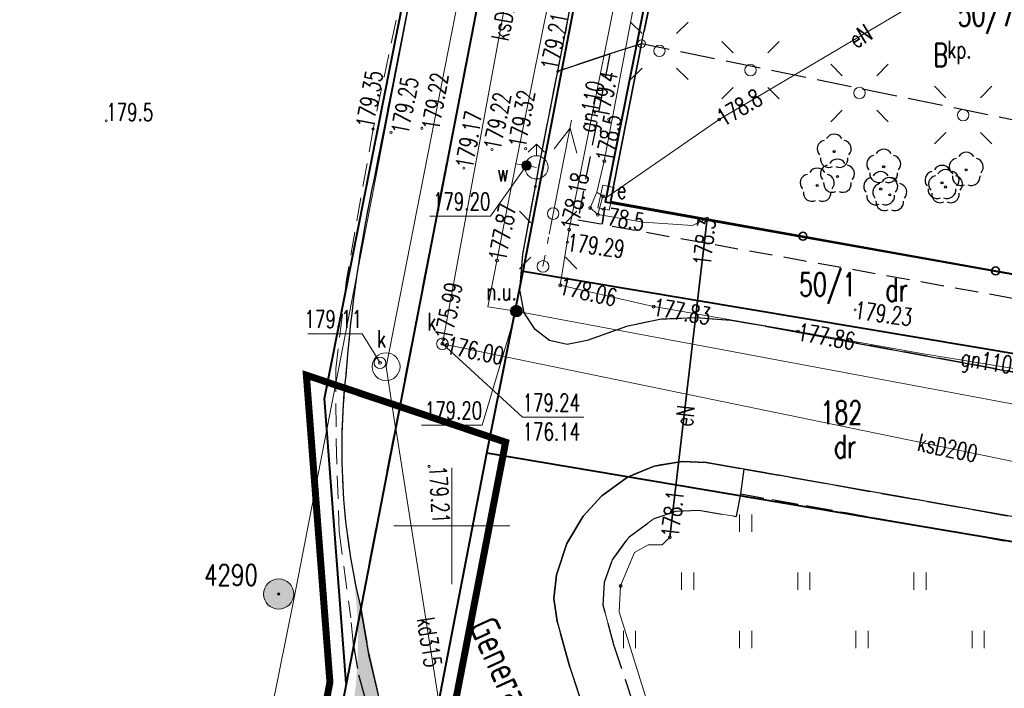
# Model space of a CAD drawing. Header units: metres. Extents: x 7429064 to 7430889, y 5709479 to 5710355.
# Tile 52 of 56: x 7429831 to 7429874, y 5710193 to 5710222. Entities that reach past the tile are written whole.
import ezdxf
from ezdxf.enums import TextEntityAlignment as Align

# ---------------------------------------------------------------- set-up
doc = ezdxf.new("R2010")
doc.units = ezdxf.units.M
for name, pattern in [('1', [0]), ('12', [3, 1, -1, 0, -1]), ('2_1', [0]), ('2_KTCR02', [1.5, 1, -0.5]), ('2_KTJZ01', [2, 1.5, -0.5]), ('2_KTKR01', [0]), ('2_KTPL01', [2, 1.5, -0.5]), ('2_PTTU', [1.5, 1, -0.5]), ('3_14', [1, -1]), ('3_KTCR02', [1.5, 1, -0.5]), ('3_KTJZ01', [2, 1.5, -0.5]), ('3_KTKR01', [0]), ('3_KTPL01', [2, 1.5, -0.5]), ('3_PTTU', [1.5, 1, -0.5]), ('4', [2.5, 1.5, -1]), ('4_KTCR02', [1.5, 1, -0.5]), ('4_KTJZ01', [2, 1.5, -0.5]), ('4_KTKR01', [0]), ('4_SUOP03_13', [0]), ('4_SUPE_01', [0]), ('4_SUPG_01', [0]), ('4_SUPK_01', [0]), ('4_SUPW_01', [0]), ('7_1', [0]), ('7_SUOP03_03', [0]), ('7_SUPE_01', [0]), ('7_SUPG_01', [0]), ('7_SUPK_01', [0]), ('7_SUPW_01', [0]), ('7_SUSM03_02', [0]), ('8_1', [0]), ('8_SUBP02_05', [0]), ('8_SUPE_01', [0]), ('8_SUPK_01', [0]), ('DASHDOT2', [0.5, 0.25, -0.125, 0, -0.125]), ('HIDDEN', [0.375, 0.25, -0.125])]:
    doc.linetypes.add(name, pattern=pattern)
doc.layers.add('_1_X-REFY', color=7, linetype='Continuous')
for name, color, linetype, lineweight in [('_aZIELENIEC_USUŃ', 3, 'DASHDOT2', 20), ('_D_7_TEREN NIEZBEDNY DLA OB_BUD', 252, 'HIDDEN', 50), ('GMINA_L_0', 252, '12', 35), ('KRZYZE_L_0', 252, '1', 18), ('KTCR_L_1', 252, '2_KTCR02', 30), ('KTCR_L_1_a', 252, '4_KTCR02', 18), ('KTJZ_L_0', 252, '2_KTJZ01', 30), ('KTJZ_L_0_a', 252, '4_KTJZ01', 18), ('KTKR_L_0', 252, '2_KTKR01', 30), ('KTKR_L_0_a', 252, '4_KTKR01', 25), ('KTOK_L_1', 252, '2_1', 18), ('KTOK_L_4', 252, 'Continuous', 35), ('KTPL_E_T_0', 252, 'Continuous', 15), ('KTPL_L_0', 252, '2_KTPL01', 30), ('KTUL_E_T_0', 252, 'Continuous', 25), ('OBOP_T_1', 82, 'Continuous', 30), ('OS_PunktOsnowyPoziomej', 252, 'Continuous', 18), ('PTTU_L_2', 252, '2_PTTU', 18), ('RTPW_T_0', 252, 'Continuous', 15), ('RTPW_T_0_a', 252, 'Continuous', 15), ('RTPW_T_1', 252, 'Continuous', 15), ('RTPW_T_1_a', 252, 'Continuous', 15), ('SUBK_L_0_a', 252, '8_SUBP02_05', 18), ('SUOE_L_1', 252, '4_SUOP03_13', 35), ('SUPE_E_T_3', 252, 'Continuous', 15), ('SUPE_L_1_a', 252, '8_SUPE_01', 18), ('SUPE_L_3', 252, '4_SUPE_01', 18), ('SUPG_E_T_3', 252, 'Continuous', 15), ('SUPG_L_3', 252, '4_SUPG_01', 18), ('SUPK_E_T_0', 252, 'Continuous', 15), ('SUPK_E_T_4', 252, 'Continuous', 15), ('SUPK_L_0', 252, '4_SUPK_01', 18), ('SUPK_L_0_a', 252, '8_SUPK_01', 18), ('SUPK_L_4', 252, '4_SUPK_01', 18), ('SUPW_L_0', 252, '4_SUPW_01', 18), ('SUSM_L_4', 252, 'Continuous', 18), ('SUSM_T_0', 252, 'Continuous', 18), ('SUTE_T_0', 252, 'Continuous', 18), ('SUTG_T_0', 252, 'Continuous', 18), ('SUTK_T_0', 252, 'Continuous', 18), ('SUTK_T_0_a', 252, 'Continuous', 18), ('SUTW_T_0', 252, 'Continuous', 18), ('SUUE_E_T_2', 252, 'Continuous', 15), ('SUUE_T_3', 252, 'Continuous', 18), ('SUUK_E_T_3_a', 252, 'Continuous', 15), ('SUUK_E_T_9', 252, 'Continuous', 15), ('SUUK_T_2', 252, 'Continuous', 18), ('SUUK_T_4_a', 252, 'Continuous', 18), ('SUUW_E_T_5', 252, 'Continuous', 15), ('SUUW_E_T_7', 252, 'Continuous', 15), ('SUUW_T_0', 252, 'Continuous', 18), ('SUUW_T_10', 252, 'Continuous', 18), ('SUUW_T_7', 252, 'Continuous', 18)]:
    doc.layers.add(name, color=color, linetype=linetype, lineweight=lineweight)
for name, color, linetype, lineweight, true_color in [('DZIALKA_L_0', 7, '1', 40, 0x008000), ('DZIALKA_T_0', 7, 'Continuous', 40, 0x008000), ('UZYTKI_L_0', 7, '4', 30, 0x008000), ('UZYTKI_T_0', 7, 'Continuous', 35, 0x008000)]:
    doc.layers.add(name, color=color, linetype=linetype, lineweight=lineweight, true_color=true_color)
doc.styles.get("Standard").update_dxf_attribs({"font": 'simplex.shx'})

# ---------------------------------------------------------------- blocks, each defined once
blk = doc.blocks.new('3_OBOP02_01')
at = {"linetype": 'Continuous'}
blk.add_circle((0, 0), 0.045, dxfattribs=at)
for centre, start, end in [((-0.357, 0.116), 102.1445, 221.86), ((0, 0.375), 30.1401, 149.8599), ((0.357, 0.116), 318.14, 77.8555), ((-0.22, -0.303), 174.1482, 293.8542), ((0.22, -0.303), 246.1458, 5.8518)]:
    blk.add_arc(centre, 0.375, start, end, dxfattribs=at)
blk = doc.blocks.new('3_PTTU04')
at = {"linetype": 'Continuous'}
for p, q in [((-0.2625, -0.375), (-0.2625, 0.375)), ((0.2625, -0.375), (0.2625, 0.375))]:
    blk.add_line(p, q, dxfattribs=at)
blk = doc.blocks.new('3_RTPW01')
at = {"linetype": 'Continuous'}
blk.add_circle((0, 0), 0.045, dxfattribs=at)
blk = doc.blocks.new('3_RTPW02')
at = {"linetype": 'Continuous'}
blk.add_circle((0, 0), 0.045, dxfattribs=at)
blk = doc.blocks.new('4_RTPW02')
at = {"linetype": 'Continuous'}
blk.add_circle((0, 0), 0.045, dxfattribs=at)
blk = doc.blocks.new('4_RTPW01')
at = {"linetype": 'Continuous'}
blk.add_circle((0, 0), 0.045, dxfattribs=at)
blk = doc.blocks.new('7_SUSM01_01')
at = {"linetype": 'Continuous'}
for p, q in [((-0.742, 0.742), (-1.237, 1.237)), ((0.742, 0.742), (1.237, 1.237)), ((-0.742, -0.742), (-1.237, -1.237)), ((0.742, -0.742), (1.237, -1.237))]:
    blk.add_line(p, q, dxfattribs=at)
blk = doc.blocks.new('7_SUSM01')
at = {"linetype": 'Continuous'}
for p, q in [((-0.742, 0.742), (-1.237, 1.237)), ((0.742, 0.742), (1.237, 1.237)), ((-0.742, -0.742), (-1.237, -1.237)), ((0.742, -0.742), (1.237, -1.237))]:
    blk.add_line(p, q, dxfattribs=at)
blk.add_circle((0, 0), 0.245, dxfattribs=at)
blk = doc.blocks.new('7_SUPS01_03')
at = {"linetype": 'Continuous'}
blk.add_circle((0, 0), 0.0625, dxfattribs=at)
blk = doc.blocks.new('7_SUPS01_04')
at = {"linetype": 'Continuous'}
blk.add_circle((0, 0), 0.0625, dxfattribs=at)
blk = doc.blocks.new('7_SUPS01_05')
at = {"linetype": 'Continuous'}
blk.add_circle((0, 0), 0.0625, dxfattribs=at)
blk = doc.blocks.new('7_SUPS01_08')
at = {"linetype": 'Continuous'}
blk.add_circle((0, 0), 0.0625, dxfattribs=at)
blk = doc.blocks.new('7_SUUS18_01')
at = {"linetype": 'Continuous'}
for p, q in [((0.5, 0.25), (-0.5, 0.25)), ((-0.5, 0.25), (-0.5, -0.25)), ((0.5, -0.25), (0.5, 0.25)), ((-0.5, -0.25), (0.5, -0.25))]:
    blk.add_line(p, q, dxfattribs=at)
blk = doc.blocks.new('7_SUUS15_05')
at = {"linetype": 'Continuous'}
blk.add_circle((0, 0), 0.25, dxfattribs=at)
blk = doc.blocks.new('7_SUUS30_01')
at = {"linetype": 'Continuous'}
for radius in [0.25, 0.225, 0.2, 0.175, 0.15, 0.125, 0.1, 0.075, 0.05, 0.025, 0.00715]:
    blk.add_circle((0, 0), radius, dxfattribs=at)
blk = doc.blocks.new('7_SUUS25')
at = {"linetype": 'Continuous'}
for radius in [0.2, 0.175, 0.15, 0.125, 0.1, 0.075, 0.05, 0.025, 0.00715]:
    blk.add_circle((0, 0), radius, dxfattribs=at)
blk = doc.blocks.new('7_SUUS02')
at = {"linetype": 'Continuous'}
for p, q in [((0, 1), (-0.35355, 0.64645)), ((0, 1), (0.35355, 0.64645)), ((0, 0.5), (0, 1))]:
    blk.add_line(p, q, dxfattribs=at)
blk.add_circle((0, 0), 0.5, dxfattribs=at)
blk = doc.blocks.new('8_SUPS01_05')
at = {"linetype": 'Continuous'}
blk.add_circle((0, 0), 0.0625, dxfattribs=at)
blk = doc.blocks.new('8_SUUS22_01')
at = {"linetype": 'Continuous'}
blk.add_circle((0, 0), 0.25, dxfattribs=at)
blk = doc.blocks.new('OSSP03')
at = {"linetype": 'Continuous', "lineweight": 18, "true_color": 0xffffff}
blk.add_hatch(color=7, dxfattribs=at).paths.add_polyline_path([(0, -1.3, 1), (0, 1.3, 1)])
at = {"linetype": 'Continuous', "lineweight": 18}
blk.add_hatch(color=0, dxfattribs=at).paths.add_polyline_path([(0, -0.1, 1), (0, 0.1, 1)])
at = {"color": 0, "linetype": 'Continuous', "lineweight": 18}
for radius in [1.3, 0.1]:
    blk.add_circle((0, 0), radius, dxfattribs=at)
blk = doc.blocks.new('X-ref_MDCP_Szara')
at = {"layer": 'DZIALKA_L_0', "linetype": '1'}
for p, q in [((7429844.52, 5710205.48), (7429851.63, 5710241.368)), ((7429854.703, 5710241.03), (7429836.9, 5710148.93)), ((7429853.07, 5710210.95), (7429858.721, 5710240.36)), ((7429861.667, 5710239.482), (7429856.6, 5710213.91)), ((7429881.76, 5710209.46), (7429856.6, 5710213.91)), ((7429851.51, 5710203.13), (7429853.07, 5710210.95)), ((7429853.07, 5710210.95), (7429881.13, 5710206.25)), ((7429845.46, 5710193.24), (7429844.52, 5710205.48)), ((7429846.14, 5710175.38), (7429851.51, 5710203.13)), ((7429879.7, 5710198.37), (7429851.51, 5710203.13))]:
    blk.add_line(p, q, dxfattribs=at)
at = {"layer": 'GMINA_L_0', "linetype": '12'}
blk.add_line((7429836.9, 5710148.93), (7429860.884, 5710273.006), dxfattribs=at)
at = {"layer": 'KRZYZE_L_0', "linetype": '1'}
for p, q in [((7429850, 5710197.5), (7429850, 5710202.5)), ((7429847.5, 5710200), (7429852.5, 5710200))]:
    blk.add_line(p, q, dxfattribs=at)
at = {"layer": 'KTCR_L_1', "linetype": '3_14'}
for p, q in [((7429854.557, 5710219.542), (7429856.8, 5710220.3)), ((7429862.433, 5710201.372), (7429862.572, 5710202.443))]:
    blk.add_line(p, q, dxfattribs=at)
at = {"layer": 'KTCR_L_1', "linetype": '3_KTCR02'}
for p, q in [((7429856.8, 5710220.3), (7429855.42, 5710213.156)), ((7429853.787, 5710215.624), (7429854.557, 5710219.542)), ((7429853.594, 5710214.591), (7429853.787, 5710215.624)), ((7429853.051, 5710211.683), (7429853.594, 5710214.591)), ((7429855.42, 5710213.156), (7429881.347, 5710208.493)), ((7429852.923, 5710210.153), (7429853.051, 5710211.683)), ((7429853.114, 5710209.163), (7429852.923, 5710210.153)), ((7429853.585, 5710208.444), (7429853.114, 5710209.163)), ((7429858.945, 5710208.879), (7429857.52, 5710208.571)), ((7429860.515, 5710208.941), (7429858.945, 5710208.879)), ((7429862.005, 5710208.833), (7429860.515, 5710208.941)), ((7429863.475, 5710208.584), (7429862.005, 5710208.833)), ((7429854.205, 5710207.974), (7429853.585, 5710208.444)), ((7429857.52, 5710208.571), (7429855.816, 5710207.966)), ((7429880.78, 5710205.392), (7429863.475, 5710208.584)), ((7429854.956, 5710207.795), (7429854.205, 5710207.974)), ((7429855.816, 5710207.966), (7429854.956, 5710207.795)), ((7429859.911, 5710202.77), (7429858.711, 5710202.569)), ((7429860.941, 5710202.731), (7429859.911, 5710202.77)), ((7429862.572, 5710202.443), (7429860.941, 5710202.731)), ((7429858.711, 5710202.569), (7429857.562, 5710202.097)), ((7429879.756, 5710199.4), (7429862.572, 5710202.443)), ((7429857.562, 5710202.097), (7429856.453, 5710201.296)), ((7429856.453, 5710201.296), (7429855.643, 5710200.415)), ((7429862.254, 5710200.402), (7429862.433, 5710201.372)), ((7429862.433, 5710201.372), (7429879.527, 5710198.34)), ((7429858.704, 5710200.318), (7429859.643, 5710200.639)), ((7429859.643, 5710200.639), (7429860.624, 5710200.67)), ((7429860.624, 5710200.67), (7429862.254, 5710200.402)), ((7429855.643, 5710200.415), (7429854.945, 5710199.244)), ((7429857.625, 5710199.527), (7429858.704, 5710200.318)), ((7429856.915, 5710198.546), (7429857.625, 5710199.527)), ((7429854.945, 5710199.244), (7429854.506, 5710197.894)), ((7429856.566, 5710197.576), (7429856.915, 5710198.546)), ((7429854.506, 5710197.894), (7429854.387, 5710196.874)), ((7429856.507, 5710196.586), (7429856.566, 5710197.576)), ((7429854.387, 5710196.874), (7429854.528, 5710195.884)), ((7429845.95, 5710195.776), (7429846.084, 5710196.47)), ((7429846.449, 5710194.405), (7429846.084, 5710196.47)), ((7429856.989, 5710194.836), (7429856.507, 5710196.586)), ((7429845.772, 5710194.853), (7429845.95, 5710195.776)), ((7429854.528, 5710195.884), (7429855.08, 5710193.934)), ((7429845.772, 5710194.853), (7429845.99, 5710193.594)), ((7429857.782, 5710192.427), (7429856.989, 5710194.836)), ((7429846.881, 5710192.555), (7429846.449, 5710194.405)), ((7429855.08, 5710193.934), (7429855.682, 5710192.104)), ((7429845.99, 5710193.594), (7429846.602, 5710191.395))]:
    blk.add_line(p, q, dxfattribs=at)
at = {"layer": 'KTCR_L_1_a', "linetype": '4_KTCR02'}
for p, q in [((7429850.404, 5710234.941), (7429846.611, 5710217.059)), ((7429846.655, 5710214.941), (7429849.518, 5710229.389)), ((7429846.611, 5710217.059), (7429845.472, 5710210.595)), ((7429845.472, 5710210.595), (7429845.006, 5710206.757)), ((7429845.006, 5710206.757), (7429845.021, 5710203.656)), ((7429845.021, 5710203.656), (7429845.156, 5710199.758)), ((7429845.156, 5710199.758), (7429845.653, 5710196.055)), ((7429846.084, 5710196.47), (7429845.772, 5710194.853)), ((7429845.772, 5710194.853), (7429845.653, 5710196.055))]:
    blk.add_line(p, q, dxfattribs=at)
for centre, radius, start, end in [((7429908.013, 5710201.788), 62.752, 167.90109, 175.72036), ((7429874.163, 5710203.313), 28.9, 173.7267, 193.6957)]:
    blk.add_arc(centre, radius, start, end, dxfattribs=at)
at = {"layer": 'KTJZ_L_0', "linetype": '3_KTJZ01'}
for p, q in [((7429854.7, 5710241.031), (7429849.943, 5710216.429)), ((7429854.557, 5710219.542), (7429856.315, 5710228.495)), ((7429858.99, 5710224.7), (7429858.16, 5710220.73)), ((7429858.16, 5710220.73), (7429856.8, 5710220.3)), ((7429856.8, 5710220.3), (7429854.557, 5710219.542)), ((7429853.787, 5710215.624), (7429854.557, 5710219.542)), ((7429846.084, 5710196.47), (7429849.943, 5710216.429)), ((7429853.594, 5710214.591), (7429853.787, 5710215.624)), ((7429853.051, 5710211.683), (7429853.594, 5710214.591)), ((7429852.923, 5710210.153), (7429853.051, 5710211.683)), ((7429853.114, 5710209.163), (7429852.923, 5710210.153)), ((7429853.585, 5710208.444), (7429853.114, 5710209.163)), ((7429858.945, 5710208.879), (7429857.515, 5710208.578)), ((7429860.515, 5710208.941), (7429858.945, 5710208.879)), ((7429862.005, 5710208.833), (7429860.515, 5710208.941)), ((7429863.475, 5710208.584), (7429862.005, 5710208.833)), ((7429854.205, 5710207.974), (7429853.585, 5710208.444)), ((7429857.515, 5710208.578), (7429855.816, 5710207.966)), ((7429863.475, 5710208.584), (7429880.78, 5710205.392)), ((7429854.956, 5710207.795), (7429854.205, 5710207.974)), ((7429855.816, 5710207.966), (7429854.956, 5710207.795)), ((7429858.711, 5710202.569), (7429859.911, 5710202.77)), ((7429859.911, 5710202.77), (7429860.941, 5710202.731)), ((7429860.941, 5710202.731), (7429862.572, 5710202.443)), ((7429857.562, 5710202.097), (7429858.711, 5710202.569)), ((7429862.572, 5710202.443), (7429879.756, 5710199.4)), ((7429856.453, 5710201.296), (7429857.562, 5710202.097)), ((7429855.643, 5710200.415), (7429856.453, 5710201.296)), ((7429854.945, 5710199.244), (7429855.643, 5710200.415)), ((7429854.506, 5710197.894), (7429854.945, 5710199.244)), ((7429854.387, 5710196.874), (7429854.506, 5710197.894)), ((7429854.528, 5710195.884), (7429854.387, 5710196.874)), ((7429846.084, 5710196.47), (7429846.449, 5710194.405)), ((7429855.08, 5710193.934), (7429854.528, 5710195.884)), ((7429846.449, 5710194.405), (7429846.881, 5710192.555)), ((7429855.682, 5710192.104), (7429855.08, 5710193.934))]:
    blk.add_line(p, q, dxfattribs=at)
at = {"layer": 'KTJZ_L_0_a', "linetype": '4_KTJZ01'}
for p, q in [((7429846.655, 5710214.941), (7429851.937, 5710241.335)), ((7429854.7, 5710241.031), (7429846.084, 5710196.47))]:
    blk.add_line(p, q, dxfattribs=at)
for centre, radius, start, end in [((7429908.013, 5710201.788), 62.752, 167.90109, 175.72036), ((7429874.163, 5710203.313), 28.9, 173.7267, 193.6957)]:
    blk.add_arc(centre, radius, start, end, dxfattribs=at)
at = {"layer": 'KTKR_L_0', "linetype": '3_KTKR01'}
for p, q in [((7429854.557, 5710219.542), (7429856.315, 5710228.495)), ((7429853.787, 5710215.624), (7429854.557, 5710219.542)), ((7429853.594, 5710214.591), (7429853.787, 5710215.624)), ((7429853.051, 5710211.683), (7429853.594, 5710214.591)), ((7429852.923, 5710210.153), (7429853.051, 5710211.683)), ((7429853.114, 5710209.163), (7429852.923, 5710210.153)), ((7429853.585, 5710208.444), (7429853.114, 5710209.163)), ((7429858.945, 5710208.879), (7429857.515, 5710208.578)), ((7429860.515, 5710208.941), (7429858.945, 5710208.879)), ((7429862.005, 5710208.833), (7429860.515, 5710208.941)), ((7429863.475, 5710208.584), (7429862.005, 5710208.833)), ((7429854.205, 5710207.974), (7429853.585, 5710208.444)), ((7429857.515, 5710208.578), (7429855.816, 5710207.966)), ((7429863.475, 5710208.584), (7429880.78, 5710205.392)), ((7429854.956, 5710207.795), (7429854.205, 5710207.974)), ((7429855.816, 5710207.966), (7429854.956, 5710207.795)), ((7429859.911, 5710202.77), (7429858.711, 5710202.569)), ((7429860.941, 5710202.731), (7429859.911, 5710202.77)), ((7429862.572, 5710202.443), (7429860.941, 5710202.731)), ((7429858.711, 5710202.569), (7429857.562, 5710202.097)), ((7429879.756, 5710199.4), (7429862.572, 5710202.443)), ((7429857.562, 5710202.097), (7429856.453, 5710201.296)), ((7429856.453, 5710201.296), (7429855.643, 5710200.415)), ((7429855.643, 5710200.415), (7429854.945, 5710199.244)), ((7429854.945, 5710199.244), (7429854.506, 5710197.894)), ((7429854.506, 5710197.894), (7429854.387, 5710196.874)), ((7429854.387, 5710196.874), (7429854.528, 5710195.884)), ((7429846.449, 5710194.405), (7429846.084, 5710196.47)), ((7429854.528, 5710195.884), (7429855.08, 5710193.934)), ((7429846.881, 5710192.555), (7429846.449, 5710194.405)), ((7429855.08, 5710193.934), (7429855.682, 5710192.104))]:
    blk.add_line(p, q, dxfattribs=at)
at = {"layer": 'KTKR_L_0_a', "linetype": '4_KTKR01'}
blk.add_line((7429849.518, 5710229.389), (7429846.655, 5710214.941), dxfattribs=at)
for centre, radius, start, end in [((7429908.013, 5710201.788), 62.752, 167.90109, 175.72036), ((7429874.163, 5710203.313), 28.9, 173.7267, 193.6957)]:
    blk.add_arc(centre, radius, start, end, dxfattribs=at)
at = {"layer": 'KTOK_L_1'}
blk.add_line((7429858.447, 5710222.103), (7429858.16, 5710220.73), dxfattribs=at)
blk.add_circle((7429858.16, 5710220.73), 0.17, dxfattribs=at)
at = {"layer": 'KTOK_L_4'}
for p, q in [((7429858.16, 5710220.73), (7429856.82, 5710213.94)), ((7429856.82, 5710213.94), (7429865.106, 5710212.451)), ((7429865.106, 5710212.451), (7429873.393, 5710210.961)), ((7429873.393, 5710210.961), (7429881.679, 5710209.472))]:
    blk.add_line(p, q, dxfattribs=at)
for centre in [(7429865.106, 5710212.451), (7429873.393, 5710210.961)]:
    blk.add_circle(centre, 0.17, dxfattribs=at)
at = {"layer": 'KTPL_L_0', "linetype": '3_KTPL01'}
for p, q in [((7429858.16, 5710220.73), (7429858.99, 5710224.7)), ((7429876.98, 5710216.87), (7429858.16, 5710220.73))]:
    blk.add_line(p, q, dxfattribs=at)
at = {"layer": 'PTTU_L_2', "linetype": '3_PTTU'}
for p, q in [((7429862.433, 5710201.372), (7429862.249, 5710200.404)), ((7429879.527, 5710198.34), (7429862.433, 5710201.372)), ((7429859.643, 5710200.639), (7429858.704, 5710200.318)), ((7429860.624, 5710200.67), (7429859.643, 5710200.639)), ((7429862.249, 5710200.404), (7429860.624, 5710200.67)), ((7429858.704, 5710200.318), (7429857.625, 5710199.527)), ((7429857.625, 5710199.527), (7429856.915, 5710198.546)), ((7429856.915, 5710198.546), (7429856.566, 5710197.576)), ((7429856.566, 5710197.576), (7429856.507, 5710196.586)), ((7429856.507, 5710196.586), (7429856.989, 5710194.836)), ((7429856.989, 5710194.836), (7429857.782, 5710192.427))]:
    blk.add_line(p, q, dxfattribs=at)
at = {"layer": 'SUBK_L_0_a', "linetype": '8_SUBP02_05'}
blk.add_circle((7429847.17, 5710206.84), 0.6, dxfattribs=at)
at = {"layer": 'SUOE_L_1', "linetype": '7_SUOP03_03'}
blk.add_line((7429860.98, 5710213.21), (7429859.38, 5710199.51), dxfattribs=at)
at = {"layer": 'SUOE_L_1', "linetype": '7_1'}
blk.add_line((7429860.98, 5710213.21), (7429859.38, 5710199.51), dxfattribs=at)
at = {"layer": 'SUPE_L_1_a', "linetype": '8_SUPE_01'}
for p, q in [((7429850.016, 5710232.159), (7429846.645, 5710214.544)), ((7429846.645, 5710214.544), (7429843.201, 5710196.842)), ((7429843.201, 5710196.842), (7429840.355, 5710182.686))]:
    blk.add_line(p, q, dxfattribs=at)
at = {"layer": 'SUPE_L_3', "linetype": '7_SUPE_01'}
for p, q in [((7429856.56, 5710215.68), (7429859.68, 5710232.17)), ((7429869.53, 5710222.21), (7429861.5, 5710217.47)), ((7429855.152, 5710217.441), (7429854.189, 5710212.535)), ((7429861.5, 5710217.47), (7429856.63, 5710214.11)), ((7429855.085, 5710217.098), (7429854.402, 5710216.213)), ((7429855.085, 5710217.098), (7429855.383, 5710216.02)), ((7429856.24, 5710214.35), (7429856.56, 5710215.68)), ((7429855.95, 5710213.67), (7429856.24, 5710214.35)), ((7429856.5, 5710214.17), (7429856.24, 5710214.35)), ((7429856.28, 5710213.38), (7429856.5, 5710214.17)), ((7429856.5, 5710214.17), (7429856.63, 5710214.11)), ((7429856.28, 5710213.38), (7429855.95, 5710213.67)), ((7429858.23, 5710213.05), (7429856.28, 5710213.38)), ((7429860.36, 5710212.91), (7429858.23, 5710213.05)), ((7429859.38, 5710199.51), (7429860.98, 5710213.21)), ((7429860.98, 5710213.21), (7429860.36, 5710212.91)), ((7429859.05, 5710199.18), (7429859.38, 5710199.51)), ((7429857.86, 5710198.85), (7429858.44, 5710199.18)), ((7429858.44, 5710199.18), (7429859.05, 5710199.18)), ((7429857.26, 5710197.42), (7429857.86, 5710198.85)), ((7429857.2, 5710196.31), (7429857.26, 5710197.42)), ((7429858.66, 5710191.62), (7429857.2, 5710196.31))]:
    blk.add_line(p, q, dxfattribs=at)
at = {"layer": 'SUPG_L_3', "linetype": '7_SUPG_01'}
for p, q in [((7429855.046, 5710212.738), (7429857.317, 5710224.097)), ((7429854.665, 5710210.344), (7429855.046, 5710212.738)), ((7429858.679, 5710209.426), (7429854.665, 5710210.344)), ((7429864.897, 5710208.356), (7429858.679, 5710209.426)), ((7429870.289, 5710207.396), (7429864.897, 5710208.356)), ((7429875.72, 5710206.521), (7429870.289, 5710207.396))]:
    blk.add_line(p, q, dxfattribs=at)
at = {"layer": 'SUPG_L_3', "linetype": '7_1'}
for p, q in [((7429855.046, 5710212.738), (7429857.317, 5710224.097)), ((7429854.665, 5710210.344), (7429855.046, 5710212.738)), ((7429858.679, 5710209.426), (7429854.665, 5710210.344)), ((7429864.897, 5710208.356), (7429858.679, 5710209.426)), ((7429870.289, 5710207.396), (7429864.897, 5710208.356)), ((7429875.72, 5710206.521), (7429870.289, 5710207.396))]:
    blk.add_line(p, q, dxfattribs=at)
at = {"layer": 'SUPK_L_0', "linetype": '7_SUPK_01'}
blk.add_line((7429850.599, 5710185.079), (7429847.587, 5710204.194), dxfattribs=at)
at = {"layer": 'SUPK_L_0', "linetype": '7_1'}
blk.add_line((7429850.599, 5710185.079), (7429847.587, 5710204.194), dxfattribs=at)
at = {"layer": 'SUPK_L_0_a', "linetype": '8_SUPK_01'}
for p, q in [((7429847.17, 5710206.84), (7429851.14, 5710227.03)), ((7429847.583, 5710204.22), (7429847.17, 5710206.84))]:
    blk.add_line(p, q, dxfattribs=at)
at = {"layer": 'SUPK_L_0_a', "linetype": '8_1'}
for p, q in [((7429847.17, 5710206.84), (7429851.14, 5710227.03)), ((7429847.583, 5710204.22), (7429847.17, 5710206.84))]:
    blk.add_line(p, q, dxfattribs=at)
at = {"layer": 'SUPK_L_4', "linetype": '7_SUPK_01'}
for p, q in [((7429855.62, 5710240.53), (7429849.595, 5710207.829)), ((7429849.595, 5710207.829), (7429879.34, 5710201.7))]:
    blk.add_line(p, q, dxfattribs=at)
at = {"layer": 'SUPK_L_4', "linetype": '7_1'}
for p, q in [((7429855.62, 5710240.53), (7429849.595, 5710207.829)), ((7429849.595, 5710207.829), (7429879.34, 5710201.7))]:
    blk.add_line(p, q, dxfattribs=at)
at = {"layer": 'SUPW_L_0', "linetype": '7_SUPW_01'}
for p, q in [((7429852.755, 5710215.57), (7429857.29, 5710238.03)), ((7429851.555, 5710209.411), (7429852.755, 5710215.57)), ((7429853.217, 5710215.494), (7429852.755, 5710215.57)), ((7429853.217, 5710215.494), (7429853.638, 5710215.414)), ((7429852.774, 5710209.233), (7429851.555, 5710209.411)), ((7429882.44, 5710203.69), (7429852.774, 5710209.233))]:
    blk.add_line(p, q, dxfattribs=at)
at = {"layer": 'SUPW_L_0', "linetype": '7_1'}
for p, q in [((7429852.755, 5710215.57), (7429857.29, 5710238.03)), ((7429851.555, 5710209.411), (7429852.755, 5710215.57)), ((7429853.217, 5710215.494), (7429852.755, 5710215.57)), ((7429853.217, 5710215.494), (7429853.638, 5710215.414)), ((7429852.774, 5710209.233), (7429851.555, 5710209.411)), ((7429882.44, 5710203.69), (7429852.774, 5710209.233))]:
    blk.add_line(p, q, dxfattribs=at)
at = {"layer": 'SUSM_L_4', "linetype": '7_SUSM03_02'}
for p, q in [((7429854.312, 5710213.179), (7429854.218, 5710212.688)), ((7429854.165, 5710212.412), (7429854.111, 5710212.136)), ((7429854.017, 5710211.645), (7429853.922, 5710211.154))]:
    blk.add_line(p, q, dxfattribs=at)
for centre in [(7429854.36, 5710213.425), (7429853.922, 5710211.154)]:
    blk.add_circle(centre, 0.25, dxfattribs=at)
at = {"layer": 'SUTK_T_0', "linetype": 'Continuous'}
for p, q in [((7429849.595, 5710207.829), (7429853.043, 5710204.674)), ((7429853.043, 5710204.674), (7429855.676, 5710204.674))]:
    blk.add_line(p, q, dxfattribs=at)
at = {"layer": 'SUTK_T_0_a', "linetype": 'Continuous'}
for p in [(7429843.803, 5710208.261), (7429846.91, 5710207.01)]:
    blk.add_line(p, (7429846.137, 5710208.261), dxfattribs=at)
at = {"layer": 'SUTW_T_0', "linetype": 'Continuous'}
for p, q in [((7429853.217, 5710215.494), (7429851.66, 5710213.321)), ((7429849.054, 5710213.321), (7429851.66, 5710213.321)), ((7429852.774, 5710209.233), (7429851.307, 5710204.337)), ((7429848.702, 5710204.337), (7429851.307, 5710204.337))]:
    blk.add_line(p, q, dxfattribs=at)
at = {"layer": 'UZYTKI_L_0', "linetype": '4'}
for p, q in [((7429844.52, 5710205.48), (7429851.63, 5710241.368)), ((7429845.46, 5710193.24), (7429844.52, 5710205.48))]:
    blk.add_line(p, q, dxfattribs=at)
at = {"layer": 'OBOP_T_1'}
for p in [(7429866.45, 5710216.09), (7429868.58, 5710215.44), (7429872.13, 5710215.31), (7429866.59, 5710215.02), (7429871.09, 5710214.75), (7429865.72, 5710214.63), (7429868.45, 5710214.48), (7429871.24, 5710214.57), (7429868.84, 5710214.23)]:
    blk.add_blockref('3_OBOP02_01', p, dxfattribs=at)
at = {"layer": 'OS_PunktOsnowyPoziomej', "color": 18, "linetype": 'Continuous', "true_color": 0x0a0909, "xscale": 0.5, "yscale": 0.5, "zscale": 0.5}
blk.add_blockref('OSSP03', (7429842.55, 5710197.07), dxfattribs=at)
at = {"layer": 'PTTU_L_2'}
for p in [(7429862.645, 5710200.121), (7429860.145, 5710197.621), (7429865.145, 5710197.621), (7429870.145, 5710197.621), (7429857.645, 5710195.121), (7429862.645, 5710195.121), (7429867.645, 5710195.121), (7429872.645, 5710195.121)]:
    blk.add_blockref('3_PTTU04', p, dxfattribs=at)
at = {"layer": 'RTPW_T_0'}
blk.add_blockref('3_RTPW01', (7429856.74, 5710217.47), dxfattribs=at)
at = {"layer": 'RTPW_T_0_a'}
blk.add_blockref('4_RTPW01', (7429835.13, 5710217.41), dxfattribs=at)
at = {"layer": 'RTPW_T_1'}
for p in [(7429854.557, 5710219.542), (7429853.176, 5710216.215), (7429851.728, 5710216.183), (7429850.52, 5710215.38), (7429853.594, 5710214.591), (7429854.97, 5710212.2), (7429867.35, 5710209.29), (7429849.02, 5710202.558)]:
    blk.add_blockref('3_RTPW02', p, dxfattribs=at)
at = {"layer": 'RTPW_T_1_a'}
for p in [(7429848.708, 5710217.089), (7429846.611, 5710217.059), (7429847.384, 5710216.92)]:
    blk.add_blockref('4_RTPW02', p, dxfattribs=at)
at = {"layer": 'SUSM_T_0'}
for name, p in [('7_SUSM01', (7429858.93, 5710220.42)), ('7_SUSM01', (7429862.85, 5710219.59)), ('7_SUSM01', (7429867.54, 5710218.61)), ('7_SUSM01', (7429872, 5710217.66)), ('7_SUSM01_01', (7429854.141, 5710212.29))]:
    blk.add_blockref(name, p, dxfattribs=at)
at = {"layer": 'SUTE_T_0'}
for p in [(7429861.5, 5710217.47), (7429856.56, 5710215.68), (7429856.5, 5710214.17), (7429855.95, 5710213.67), (7429856.28, 5710213.38), (7429860.98, 5710213.21), (7429859.38, 5710199.51), (7429857.26, 5710197.42)]:
    blk.add_blockref('7_SUPS01_03', p, dxfattribs=at)
at = {"layer": 'SUTG_T_0'}
for p in [(7429855.046, 5710212.738), (7429854.665, 5710210.344), (7429858.679, 5710209.426), (7429864.897, 5710208.356)]:
    blk.add_blockref('7_SUPS01_04', p, dxfattribs=at)
at = {"layer": 'SUTK_T_0'}
for p in [(7429849.595, 5710207.829), (7429849.633, 5710208.027), (7429849.795, 5710207.788)]:
    blk.add_blockref('7_SUPS01_05', p, dxfattribs=at)
at = {"layer": 'SUTK_T_0_a'}
blk.add_blockref('8_SUPS01_05', (7429846.91, 5710207.01), dxfattribs=at)
at = {"layer": 'SUTW_T_0'}
for p in [(7429853.217, 5710215.494), (7429851.944, 5710211.409), (7429852.774, 5710209.233)]:
    blk.add_blockref('7_SUPS01_08', p, dxfattribs=at)
at = {"layer": 'SUUE_T_3', "rotation": 77.62765805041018}
blk.add_blockref('7_SUUS18_01', (7429856.63, 5710214.11), dxfattribs=at)
at = {"layer": 'SUUK_T_2'}
blk.add_blockref('7_SUUS15_05', (7429849.595, 5710207.829), dxfattribs=at)
at = {"layer": 'SUUK_T_4_a'}
blk.add_blockref('8_SUUS22_01', (7429846.91, 5710207.01), dxfattribs=at)
at = {"layer": 'SUUW_T_0'}
blk.add_blockref('7_SUUS02', (7429853.638, 5710215.414), dxfattribs=at)
at = {"layer": 'SUUW_T_10'}
blk.add_blockref('7_SUUS30_01', (7429852.774, 5710209.233), dxfattribs=at)
at = {"layer": 'SUUW_T_7'}
blk.add_blockref('7_SUUS25', (7429853.217, 5710215.494), dxfattribs=at)
at = {"layer": 'DZIALKA_T_0', "width": 0.7}
for s, p in [('50/7', (7429871.759, 5710222.48)), ('50/1', (7429864.934, 5710210.883)), ('182', (7429865.857, 5710205.373))]:
    blk.add_text(s, height=1, dxfattribs=at).set_placement(p, align=Align.TOP_LEFT)
at = {"layer": 'KTPL_E_T_0', "width": 0.7}
blk.add_text('kp.', height=0.75, dxfattribs=at).set_placement((7429871.84, 5710220.355), align=Align.MIDDLE)
at = {"layer": 'KTUL_E_T_0', "width": 0.7}
blk.add_text('Generała Józefa Bema', height=1.25, rotation=294.5438, dxfattribs=at).set_placement((7429854.03, 5710189.918), align=Align.MIDDLE)
at = {"layer": 'OS_PunktOsnowyPoziomej', "color": 18, "true_color": 0x0a0909, "width": 0.75}
blk.add_text('4290', height=0.9, dxfattribs=at).set_placement((7429839.34, 5710198.34), align=Align.TOP_LEFT)
at = {"layer": 'RTPW_T_0', "width": 0.7}
blk.add_text('179.4', height=0.75, rotation=78.5062, dxfattribs=at).set_placement((7429856.74, 5710217.47))
at = {"layer": 'RTPW_T_0_a', "width": 0.7}
blk.add_text('179.5', height=0.75, dxfattribs=at).set_placement((7429835.13, 5710217.41))
at = {"layer": 'RTPW_T_1', "width": 0.7}
for s, rotation, p in [('179.21', 78.8892, (7429854.557, 5710219.542)), ('179.32', 80.5542, (7429853.176, 5710216.215)), ('179.21', 273.5763, (7429849.02, 5710202.558))]:
    blk.add_text(s, height=0.75, rotation=rotation, dxfattribs=at).set_placement(p)
for s, rotation, p in [('179.22', 79.3211, (7429851.728, 5710216.183)), ('179.17', 80.0101, (7429850.52, 5710215.38)), ('179.29', 352.7828, (7429854.97, 5710212.2)), ('179.23', 352.2824, (7429867.35, 5710209.29))]:
    blk.add_text(s, height=0.75, rotation=rotation, dxfattribs=at).set_placement(p, align=Align.MIDDLE_LEFT)
at = {"layer": 'RTPW_T_1_a', "width": 0.7}
blk.add_text('179.35', height=0.75, rotation=79.7241, dxfattribs=at).set_placement((7429846.611, 5710217.059))
for s, rotation, p in [('179.25', 79.4265, (7429847.384, 5710216.92)), ('179.22', 80.4727, (7429848.708, 5710217.089))]:
    blk.add_text(s, height=0.75, rotation=rotation, dxfattribs=at).set_placement(p, align=Align.TOP_LEFT)
at = {"layer": 'SUPE_E_T_3', "width": 0.7}
for rotation, p in [(30.5528, (7429867.577, 5710221.057)), (83.5857, (7429860.027, 5710204.729))]:
    blk.add_text('eN', height=0.75, rotation=rotation, dxfattribs=at).set_placement(p, align=Align.MIDDLE)
at = {"layer": 'SUPG_E_T_3', "width": 0.7}
for rotation, p in [(78.694, (7429856.1, 5710218.007)), (350.8476, (7429872.991, 5710206.961))]:
    blk.add_text('gn110', height=0.75, rotation=rotation, dxfattribs=at).set_placement(p, align=Align.MIDDLE)
at = {"layer": 'SUPK_E_T_0', "width": 0.7}
blk.add_text('kd315', height=0.75, rotation=278.9548, dxfattribs=at).set_placement((7429849.035, 5710195.003), align=Align.MIDDLE)
at = {"layer": 'SUPK_E_T_4', "width": 0.7}
for rotation, p in [(79.325, (7429852.295, 5710222.15)), (348.3562, (7429871.332, 5710203.35))]:
    blk.add_text('ksD200', height=0.75, rotation=rotation, dxfattribs=at).set_placement(p, align=Align.MIDDLE)
at = {"layer": 'SUTE_T_0', "width": 0.7}
for s, rotation, p in [('178.8', 30.5528, (7429861.5, 5710217.47)), ('178.5', 79.286, (7429856.56, 5710215.68)), ('178.5', 350.3948, (7429856.28, 5710213.38)), ('178.1', 83.3387, (7429859.38, 5710199.51))]:
    blk.add_text(s, height=0.75, rotation=rotation, dxfattribs=at).set_placement(p, align=Align.MIDDLE_LEFT)
blk.add_text('178.3', height=0.75, rotation=83.6289, dxfattribs=at).set_placement((7429860.98, 5710213.21), align=Align.MIDDLE_RIGHT)
at = {"layer": 'SUTG_T_0', "width": 0.7}
for s, rotation, p in [('178.18', 78.694, (7429855.046, 5710212.738)), ('178.06', 347.118, (7429854.665, 5710210.344)), ('177.83', 350.2361, (7429858.679, 5710209.426)), ('177.86', 349.9048, (7429864.897, 5710208.356))]:
    blk.add_text(s, height=0.75, rotation=rotation, dxfattribs=at).set_placement(p, align=Align.MIDDLE_LEFT)
at = {"layer": 'SUTK_T_0', "width": 0.7}
for s, rotation, p in [('175.99', 79.325, (7429849.633, 5710208.027)), ('176.00', 348.3562, (7429849.795, 5710207.788))]:
    blk.add_text(s, height=0.75, rotation=rotation, dxfattribs=at).set_placement(p, align=Align.MIDDLE_LEFT)
for s, p in [('179.24', (7429853.043, 5710205.674)), ('176.14', (7429853.043, 5710204.424))]:
    blk.add_text(s, height=0.75, dxfattribs=at).set_placement(p, align=Align.TOP_LEFT)
at = {"layer": 'SUTK_T_0_a', "width": 0.7}
blk.add_text('179.11', height=0.75, dxfattribs=at).set_placement((7429846.137, 5710208.511), align=Align.RIGHT)
at = {"layer": 'SUTW_T_0', "width": 0.7}
for p in [(7429851.66, 5710213.946), (7429851.307, 5710204.962)]:
    blk.add_text('179.20', height=0.75, dxfattribs=at).set_placement(p, align=Align.MIDDLE_RIGHT)
blk.add_text('177.87', height=0.75, rotation=78.9807, dxfattribs=at).set_placement((7429851.944, 5710211.409), align=Align.MIDDLE_LEFT)
at = {"layer": 'SUUE_E_T_2', "width": 0.7}
blk.add_text('e', height=0.75, dxfattribs=at).set_placement((7429857.105, 5710214.063))
at = {"layer": 'SUUK_E_T_3_a', "width": 0.7}
blk.add_text('k', height=0.75, dxfattribs=at).set_placement((7429846.79, 5710207.669))
at = {"layer": 'SUUK_E_T_9', "width": 0.7}
blk.add_text('k', height=0.75, dxfattribs=at).set_placement((7429848.949, 5710208.407))
at = {"layer": 'SUUW_E_T_5', "width": 0.7}
blk.add_text('w', height=0.75, dxfattribs=at).set_placement((7429852.454, 5710215.549), align=Align.TOP_RIGHT)
at = {"layer": 'SUUW_E_T_7', "width": 0.7}
blk.add_text('n.u.', height=0.75, dxfattribs=at).set_placement((7429851.493, 5710209.701))
at = {"layer": 'UZYTKI_T_0', "width": 0.7}
for s, p in [('B', (7429870.716, 5710220.742)), ('dr', (7429868.654, 5710210.653)), ('dr', (7429866.437, 5710203.916))]:
    blk.add_text(s, height=1, dxfattribs=at).set_placement(p, align=Align.TOP_LEFT)

msp = doc.modelspace()

# ---------------------------------------------------------------- hatches: boundary and pattern name
at = {"layer": '_aZIELENIEC_USUŃ'}
h = msp.add_hatch(dxfattribs=at)
h.set_pattern_fill('GOST_GLASS', color=256, scale=0.1)
h.set_pattern_definition([(44.999999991, (0, 0), (0.848528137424, -1.33e-10), [0.5, -0.7]), (44.999999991, (0.21213, -3e-11), (0.848528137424, -1.33e-10), [0.2, -1]), (44.999999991, (3e-11, 0.21213), (0.848528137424, -1.33e-10), [0.2, -1])])
h.paths.add_polyline_path([(7429845.192, 5710150.721), (7429843.045, 5710150.264, -0.537071), (7429840.665, 5710152.6), (7429846.908, 5710184.895, -0.266363), (7429847.882, 5710186.025), (7429848.854, 5710186.367), (7429847.265, 5710191.424), (7429846.903, 5710192.479), (7429845.675, 5710198.449, -0.090259), (7429845.597, 5710191.287), (7429839.403, 5710159.242, -0.171059), (7429832.684, 5710147.769), (7429836.536, 5710143.285)])

# ---------------------------------------------------------------- linework, layer by layer
at = {"layer": '_D_7_TEREN NIEZBEDNY DLA OB_BUD', "ltscale": 10, "const_width": 0.3, "flags": 128}
msp.add_lwpolyline([(7429838.642, 5710133.498), (7429838.163, 5710130.983), (7429669.785, 5709988.07), (7429674.221, 5709982.833), (7429665.132, 5709974.906), (7429667.705, 5709971.871), (7429662.832, 5709967.707), (7429665.637, 5709964.494), (7429637.109, 5709939.516), (7429616.438, 5709933.991), (7429410.711, 5709758.425), (7429398.46, 5709756.965), (7429363.725, 5709727.377), (7429364.497, 5709726.485), (7429330.157, 5709696.304), (7429317.553, 5709687.475), (7429303.139, 5709679.24), (7429296.402, 5709677.454), (7429295.854, 5709678.755), (7429285.213, 5709675.171), (7429285.468, 5709665.629), (7429278.469, 5709665.47), (7429278.347, 5709670.061), (7429254.481, 5709660.887), (7429229.937, 5709651.368), (7429224.487, 5709665.833), (7429244.657, 5709675.131), (7429249.847, 5709679.192), (7429269.079, 5709686.95), (7429282.549, 5709692.752), (7429296.468, 5709699.803), (7429307.464, 5709706.348), (7429318.986, 5709714.248), (7429330.313, 5709723.204), (7429495.004, 5709862.943), (7429615.273, 5709965.877), (7429632.42, 5709989.108), (7429648.373, 5710002.762), (7429661.377, 5710006.8), (7429669.911, 5710012.64), (7429707.476, 5710044.593), (7429834.508, 5710152.316), (7429838.121, 5710158.939), (7429844.755, 5710193.28), (7429843.741, 5710206.48), (7429852.314, 5710203.598), (7429849.368, 5710188.375), (7429850.227, 5710185.684), (7429848.746, 5710185.163), (7429846.827, 5710175.247), (7429842.58, 5710153.283), (7429856.534, 5710164.104), (7429864.199, 5710154.59)], close=True, dxfattribs=at)

# ---------------------------------------------------------------- block references
at = {"layer": '_1_X-REFY'}
msp.add_blockref('X-ref_MDCP_Szara', (0, 0), dxfattribs=at)

doc.saveas('drawing.dxf')
